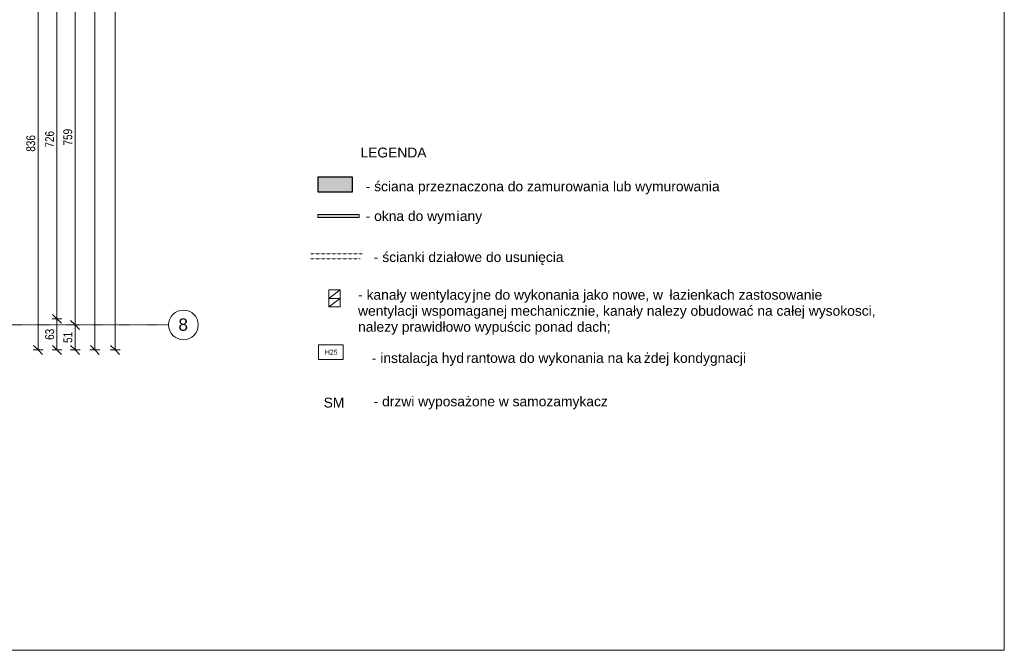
# Model space of a CAD drawing. Header units: centimetres. Extents: x 14785 to 19989, y -11124 to -8451.
# Tile 25 of 26: x 17985 to 19976, y -11023 to -9747. Entities that reach past the tile are written whole.
import ezdxf

# ---------------------------------------------------------------- set-up
doc = ezdxf.new("R2010")
doc.units = ezdxf.units.CM
doc.header["$XCLIPFRAME"] = 2
for name, pattern in [('Kreska', [0.635, 0.3175, -0.3175]), ('Linia siatki', [0.9925, 0.47, -0.2175, 0.0875, -0.2175]), ('Linia wyrównania', [0.32004, 0.16002, -0.16002]), ('Ukryty', [0.714375, 0.47625, -0.238125])]:
    doc.linetypes.add(name, pattern=pattern)
for name, color, linetype, lineweight in [('A-ANNO-DIMS', 211, 'Continuous', 9), ('A-ANNO-DIMS-100', 211, 'Continuous', 9), ('A-DETL', 90, 'Continuous', 9), ('A-DETL-GENF', 92, 'Continuous', 9), ('A-DETL-HDLN', 90, 'Ukryty', 9), ('A-DETL-THIN', 151, 'Continuous', 9), ('A-WALL', 113, 'Continuous', 9), ('A-WALL-PATT', 111, 'Continuous', 25), ('G-ANNO-REFR', 1, 'Linia wyrównania', 9), ('G-ANNO-TEXT', 231, 'Continuous', 9), ('S-GRID', 1, 'Continuous', 9), ('S-GRID-IDEN', 1, 'Continuous', 9)]:
    doc.layers.add(name, color=color, linetype=linetype, lineweight=lineweight)
doc.styles.add('Arial', font='arial.ttf', dxfattribs={"height": 25})
doc.styles.add('Arial_2', font='arial.ttf', dxfattribs={"height": 10})
doc.styles.add('Arial_4', font='arial.ttf', dxfattribs={"width": 0.8, "height": 18})
doc.styles.add('Arial_5', font='arial.ttf', dxfattribs={"height": 20})
doc.dimstyles.new('Przekątna_-_1_8_mm_Arial', dxfattribs={"dimscale": 30.48, "dimtxt": 18.364669, "dimasz": 0.590551, "dimexe": 0.328084, "dimexo": 0.0625, "dimgap": 0.016404, "dimtad": 1, "dimdec": 0, "dimdsep": 46, "dimtxsty": 'Arial_4', "dimblk1": 'OBLIQUE', "dimblk2": 'OBLIQUE', "dimsah": 1, "dimcen": 0.09, "dimazin": 0, "dimtfac": 1, "dimtdec": 4, "dimtix": 1, "dimtmove": 0, "dimatfit": 3, "dimfxl": 0.328084, "dimfxlon": 1, "dimtvp": 1, "dimtolj": 1, "dimtzin": 0, "dimarcsym": 2})
picture_1 = doc.add_image_def('image1.png', size_in_pixel=(425, 587))

# ---------------------------------------------------------------- blocks, each defined once
blk = doc.blocks.new('Siatka - M_Symbol siatki - okrąg-11506-4_Poziom piętra')
at = {"layer": 'S-GRID-IDEN'}
blk.add_circle((0, 0), 0.3, dxfattribs=at)
blk = doc.blocks.new('DIMBLOCK108-4_Poziom piętra')
at = {"layer": 'A-ANNO-DIMS-100'}
for p, q in [((18022.2, -9580.2), (18013.2, -9571.2)), ((18022.2, -9580.2), (18012.2, -9580.2)), ((18022.2, -10415.7), (18022.2, -9580.2)), ((18022.2, -9580.2), (18031.2, -9589.2)), ((18022.2, -9580.2), (18032.2, -9580.2)), ((18022.2, -10415.7), (18013.2, -10406.7)), ((18022.2, -10415.7), (18012.2, -10415.7)), ((18022.2, -10415.7), (18031.2, -10424.7)), ((18022.2, -10415.7), (18032.2, -10415.7))]:
    blk.add_line(p, q, dxfattribs=at)
at = {"layer": 'A-ANNO-DIMS-100', "color": 0, "insert": (17998.4, -10014.5), "char_height": 18, "width": 39.668, "attachment_point": 1, "rotation": 90, "line_spacing_factor": 0.941778, "style": 'Arial_4'}
blk.add_mtext('836', dxfattribs=at)
blk = doc.blocks.new('_Oblique')
at = {"color": 0, "linetype": 'ByBlock', "lineweight": -2}
blk.add_line((-0.5, -0.5), (0.5, 0.5), dxfattribs=at)
blk = doc.blocks.new('DIMBLOCK124-4_Poziom piętra')
at = {"layer": 'A-ANNO-DIMS-100'}
for p, q in [((18060.4, -9626.7), (18051.4, -9617.7)), ((18060.4, -9626.7), (18050.4, -9626.7)), ((18060.4, -9626.7), (18060.4, -10352.7)), ((18060.4, -9626.7), (18069.4, -9635.7)), ((18060.4, -9626.7), (18070.4, -9626.7)), ((18060.4, -10352.7), (18050.4, -10352.7)), ((18060.4, -10352.7), (18051.4, -10343.7)), ((18060.4, -10352.7), (18069.4, -10361.7)), ((18060.4, -10352.7), (18070.4, -10352.7))]:
    blk.add_line(p, q, dxfattribs=at)
at = {"layer": 'A-ANNO-DIMS-100', "color": 0, "insert": (18036.6, -10006.2), "char_height": 18, "width": 39.668, "attachment_point": 1, "rotation": 90, "line_spacing_factor": 0.941778, "style": 'Arial_4'}
blk.add_mtext('726', dxfattribs=at)
blk = doc.blocks.new('DIMBLOCK125-4_Poziom piętra')
at = {"layer": 'A-ANNO-DIMS-100'}
for p, q in [((18060.4, -10352.7), (18050.4, -10352.7)), ((18060.4, -10352.7), (18051.4, -10343.7)), ((18060.4, -10352.7), (18060.4, -10415.7)), ((18060.4, -10352.7), (18069.4, -10361.7)), ((18060.4, -10352.7), (18070.4, -10352.7)), ((18060.4, -10415.7), (18051.4, -10406.7)), ((18060.4, -10415.7), (18050.4, -10415.7)), ((18060.4, -10415.7), (18069.4, -10424.7)), ((18060.4, -10415.7), (18070.4, -10415.7))]:
    blk.add_line(p, q, dxfattribs=at)
at = {"layer": 'A-ANNO-DIMS-100', "color": 0, "insert": (18036.6, -10395.2), "char_height": 18, "width": 26.445, "attachment_point": 1, "rotation": 90, "line_spacing_factor": 0.941778, "style": 'Arial_4'}
blk.add_mtext('63', dxfattribs=at)
blk = doc.blocks.new('DIMBLOCK129-4_Poziom piętra')
at = {"layer": 'A-ANNO-DIMS-100'}
for p, q in [((18097.1, -9605.7), (18088.1, -9596.7)), ((18097.1, -9605.7), (18087.1, -9605.7)), ((18097.1, -9605.7), (18097.1, -10365)), ((18097.1, -9605.7), (18106.1, -9614.7)), ((18097.1, -9605.7), (18107.1, -9605.7)), ((18097.1, -10365), (18087.1, -10365)), ((18097.1, -10365), (18088.1, -10356)), ((18097.1, -10365), (18106.1, -10374)), ((18097.1, -10365), (18107.1, -10365))]:
    blk.add_line(p, q, dxfattribs=at)
at = {"layer": 'A-ANNO-DIMS-100', "color": 0, "insert": (18073.2, -10001.9), "char_height": 18, "width": 39.668, "attachment_point": 1, "rotation": 90, "line_spacing_factor": 0.941778, "style": 'Arial_4'}
blk.add_mtext('759', dxfattribs=at)
blk = doc.blocks.new('DIMBLOCK130-4_Poziom piętra')
at = {"layer": 'A-ANNO-DIMS-100'}
for p, q in [((18097.1, -10365), (18087.1, -10365)), ((18097.1, -10365), (18088.1, -10356)), ((18097.1, -10365), (18097.1, -10415.7)), ((18097.1, -10365), (18106.1, -10374)), ((18097.1, -10365), (18107.1, -10365)), ((18097.1, -10415.7), (18088.1, -10406.7)), ((18097.1, -10415.7), (18087.1, -10415.7)), ((18097.1, -10415.7), (18106.1, -10424.7)), ((18097.1, -10415.7), (18107.1, -10415.7))]:
    blk.add_line(p, q, dxfattribs=at)
at = {"layer": 'A-ANNO-DIMS-100', "color": 0, "insert": (18073.2, -10401.4), "char_height": 18, "width": 26.445, "attachment_point": 1, "rotation": 90, "line_spacing_factor": 0.941778, "style": 'Arial_4'}
blk.add_mtext('51', dxfattribs=at)
blk = doc.blocks.new('DIMBLOCK132-4_Poziom piętra')
at = {"layer": 'A-ANNO-DIMS-100'}
for p, q in [((18137, -8842.7), (18128, -8833.7)), ((18137, -8842.7), (18127, -8842.7)), ((18137, -8842.7), (18137, -10415.7)), ((18137, -8842.7), (18146, -8851.7)), ((18137, -8842.7), (18147, -8842.7)), ((18137, -10415.7), (18128, -10406.7)), ((18137, -10415.7), (18127, -10415.7)), ((18137, -10415.7), (18146, -10424.7)), ((18137, -10415.7), (18147, -10415.7))]:
    blk.add_line(p, q, dxfattribs=at)
at = {"layer": 'A-ANNO-DIMS-100', "color": 0, "insert": (18113.1, -9651.3), "char_height": 18, "width": 52.89, "attachment_point": 1, "rotation": 90, "line_spacing_factor": 0.941778, "style": 'Arial_4'}
blk.add_mtext('1573', dxfattribs=at)
blk = doc.blocks.new('DIMBLOCK133-4_Poziom piętra')
at = {"layer": 'A-ANNO-DIMS-100'}
for p, q in [((18177.9, -8812.7), (18167.9, -8812.7)), ((18177.9, -8812.7), (18168.9, -8803.7)), ((18177.9, -8812.7), (18177.9, -10415.7)), ((18177.9, -8812.7), (18186.9, -8821.7)), ((18177.9, -8812.7), (18187.9, -8812.7)), ((18177.9, -10415.7), (18168.9, -10406.7)), ((18177.9, -10415.7), (18167.9, -10415.7)), ((18177.9, -10415.7), (18186.9, -10424.7)), ((18177.9, -10415.7), (18187.9, -10415.7))]:
    blk.add_line(p, q, dxfattribs=at)
at = {"layer": 'A-ANNO-DIMS-100', "color": 0, "insert": (18154.1, -9636.3), "char_height": 18, "width": 52.89, "attachment_point": 1, "rotation": 90, "line_spacing_factor": 0.941778, "style": 'Arial_4'}
blk.add_mtext('1603', dxfattribs=at)

msp = doc.modelspace()

# ---------------------------------------------------------------- hatches: boundary and pattern name
at = {"layer": 'A-DETL-GENF'}
msp.add_hatch(color=1, dxfattribs=at).paths.add_polyline_path([(18671.87, -10147.41), (18671.87, -10141.41), (18587.87, -10141.41), (18587.87, -10147.41)])
at = {"layer": 'A-WALL-PATT', "lineweight": 9}
msp.add_hatch(color=256, dxfattribs=at).paths.add_polyline_path([(18657.87, -10095.97), (18657.87, -10065.97), (18587.87, -10065.97), (18587.87, -10095.97)])

# ---------------------------------------------------------------- linework, layer by layer
at = {"layer": 'A-DETL', "lineweight": 18}
for p, q in [((18632.92, -10294.3), (18609.92, -10294.3)), ((18609.92, -10294.3), (18609.92, -10311.51)), ((18632.92, -10294.3), (18609.92, -10311.51)), ((18632.92, -10311.51), (18632.92, -10294.3)), ((18632.92, -10311.51), (18609.92, -10311.51)), ((18632.92, -10311.51), (18609.92, -10311.51)), ((18609.92, -10311.51), (18609.92, -10328.72)), ((18632.92, -10311.51), (18609.92, -10328.72)), ((18632.92, -10328.72), (18632.92, -10311.51)), ((18632.92, -10328.72), (18609.92, -10328.72))]:
    msp.add_line(p, q, dxfattribs=at)
at = {"layer": 'A-DETL-HDLN', "linetype": 'Kreska'}
for p, q in [((18573.54, -10221.05), (18677.54, -10221.05)), ((18573.54, -10231.05), (18673.54, -10231.05))]:
    msp.add_line(p, q, dxfattribs=at)
at = {"layer": 'A-DETL-THIN'}
for p, q in [((18671.87, -10141.41), (18587.87, -10141.41)), ((18587.87, -10141.41), (18587.87, -10147.41)), ((18587.87, -10141.41), (18671.87, -10141.41)), ((18587.87, -10147.41), (18587.87, -10141.41)), ((18587.87, -10147.41), (18671.87, -10147.41)), ((18671.87, -10147.41), (18587.87, -10147.41)), ((18671.87, -10147.41), (18671.87, -10141.41)), ((18671.87, -10141.41), (18671.87, -10147.41)), ((18589.45, -10405.15), (18639.45, -10405.15)), ((18589.45, -10435.15), (18589.45, -10405.15)), ((18639.45, -10405.15), (18639.45, -10435.15)), ((18639.45, -10435.15), (18589.45, -10435.15))]:
    msp.add_line(p, q, dxfattribs=at)
at = {"layer": 'A-WALL', "lineweight": 25}
for p, q in [((18657.87, -10065.97), (18587.87, -10065.97)), ((18587.87, -10065.97), (18587.87, -10095.97)), ((18657.87, -10095.97), (18657.87, -10065.97)), ((18587.87, -10095.97), (18657.87, -10095.97))]:
    msp.add_line(p, q, dxfattribs=at)
at = {"layer": 'S-GRID', "linetype": 'Linia siatki'}
msp.add_line((14793.33, -10364.96), (18286.21, -10364.96), dxfattribs=at)

# ---------------------------------------------------------------- block references
at = {"layer": 'S-GRID-IDEN', "xscale": 99.99999999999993, "yscale": 99.99999999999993, "zscale": 99.99999999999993, "rotation": 269.9999999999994}
msp.add_blockref('Siatka - M_Symbol siatki - okrąg-11506-4_Poziom piętra', (18316.21, -10364.96), dxfattribs=at)

# ---------------------------------------------------------------- texts
at = {"layer": 'G-ANNO-TEXT', "color": 7, "attachment_point": 1}
for s, insert, char_height, width, style in [('LEGENDA', (18674.25, -10006.22), 20, 165.1476, 'Arial_5'), ('ściana przeznaczona do zamurowania lub wymurowania', (18701.9, -10074.68), 20, 859.409, 'Arial_5'), ('- ', (18684.7, -10074.68), 20, 20.8439, 'Arial_5'), ('okna do wym', (18701.9, -10134.68), 20, 202.0252, 'Arial_5'), ('\\fArial|b0|i0|c238|p34|;i', (18868.59, -10134.68), 20, 8.0169, 'Arial_5'), ('- ', (18684.7, -10134.68), 20, 20.8439, 'Arial_5'), ('any ', (18875.2, -10134.68), 20, 64.9367, 'Arial_5'), ('ścianki działowe do usunięcia', (18718.45, -10217.7), 20, 455.3585, 'Arial_5'), ('- ', (18701.25, -10217.7), 20, 20.8439, 'Arial_5'), ('kanały wentylacy', (18686.59, -10293.99), 20, 259.7468, 'Arial_5'), ('jne do wykonania jako nowe, w ', (18900.9, -10293.99), 20, 482.6159, 'Arial_5'), ('łazienkach zastosowanie ', (19299.1, -10293.99), 20, 392.0252, 'Arial_5'), ('- ', (18669.39, -10293.99), 20, 20.8439, 'Arial_5'), ('wentylacji wspomaganej mechanicznie, kanały nalezy obudować na całej wysokosci,', (18669.39, -10326.4), 20, 1293.9236, 'Arial_5'), ('nalezy prawidłowo wypuścic ponad dach;', (18669.39, -10358.81), 20, 628.523, 'Arial_5'), ('H25', (18602.14, -10415.18), 10, 30.4641, 'Arial_2'), ('- ', (18697.16, -10421.78), 20, 20.8439, 'Arial_5'), ('instalacja hyd', (18714.35, -10421.78), 20, 210.8438, 'Arial_5'), ('rantowa do wykonania na ka', (18888.32, -10421.78), 20, 435.3163, 'Arial_5'), ('żdej kondygnacji', (19247.49, -10421.78), 20, 256.54, 'Arial_5'), ('SM', (18599.77, -10512.11), 20, 51.308, 'Arial_5'), ('drzwi wyposażone w samozamykacz', (18718, -10509.73), 20, 558.7762, 'Arial_5'), ('- ', (18700.8, -10509.73), 20, 20.8439, 'Arial_5')]:
    msp.add_mtext(s, dxfattribs=dict(at, insert=insert, char_height=char_height, width=width, style=style))

# ---------------------------------------------------------------- dimensions: what is measured, and where the dimension line sits
at = {"layer": 'A-ANNO-DIMS'}
for base, p1, p2, override, picture, middle in [((18177.93, -10415.71), (18167.93, -8812.71), (18167.93, -10415.71), {"dimpost": '<>', "dimfxl": 1603}, 'DIMBLOCK133-4_Poziom piętra', (18168.23, -9614.21)), ((18137, -10415.71), (18127, -8842.71), (18127, -10415.71), {"dimpost": '<>', "dimfxl": 1573}, 'DIMBLOCK132-4_Poziom piętra', (18127.3, -9629.21)), ((18022.24056339, -9580.2148915), (18012.24056339, -10415.7148915), (18012.24056339, -9580.2148915), {"dimpost": '<>', "dimfxl": 835.5}, 'DIMBLOCK108-4_Poziom piętra', (18012.54411041, -9997.9648915)), ((18097.07, -10364.96), (18107.07, -9605.71), (18107.07, -10364.96), {"dimpost": '<>', "dimfxl": 759.25}, 'DIMBLOCK129-4_Poziom piętra', (18087.38, -9985.34)), ((18060.43, -10352.71), (18050.43, -9626.71), (18050.43, -10352.71), {"dimpost": '<>', "dimfxl": 726}, 'DIMBLOCK124-4_Poziom piętra', (18050.74, -9989.71)), ((18060.43, -10415.71), (18050.43, -10352.71), (18050.43, -10415.71), {"dimpost": '<>', "dimfxl": 63}, 'DIMBLOCK125-4_Poziom piętra', (18050.73, -10384.21)), ((18097.07, -10415.71), (18107.07, -10364.96), (18087.07, -10415.71), {"dimpost": '<>', "dimfxl": 54.548717}, 'DIMBLOCK130-4_Poziom piętra', (18087.38, -10390.34))]:
    dim = msp.add_linear_dim(base=base, p1=p1, p2=p2, angle=90, dimstyle='Przekątna_-_1_8_mm_Arial', override=override, dxfattribs=at)
    dim.commit()
    dim.dimension.update_dxf_attribs({"geometry": picture, "text_midpoint": middle})

# ---------------------------------------------------------------- pictures from other files: only their frames are drawn
at = {"layer": 'G-ANNO-REFR'}
image = msp.add_image(picture_1, insert=(13294.02, -10599.16), size_in_units=(1499.31, 2070.81), dxfattribs=at)
image.set_boundary_path([(422.208, 706.731), (422.208, -16.598), (1893.711, -16.598), (1893.711, 706.731), (422.208, 706.731)])
image.dxf.flags = 15

# ---------------------------------------------------------------- next in the draw order: texts
at = {"layer": 'S-GRID-IDEN', "insert": (18306, -10351.85), "char_height": 25, "width": 23.2489, "attachment_point": 1, "style": 'Arial', "bg_fill": 3, "box_fill_scale": 1.25, "bg_fill_color": 256, "bg_fill_true_color": 13158600, "bg_fill_transparency": 0}
msp.add_mtext('\\fArial|b0|i0|c238|p34|;8', dxfattribs=at)

doc.saveas('drawing.dxf')
